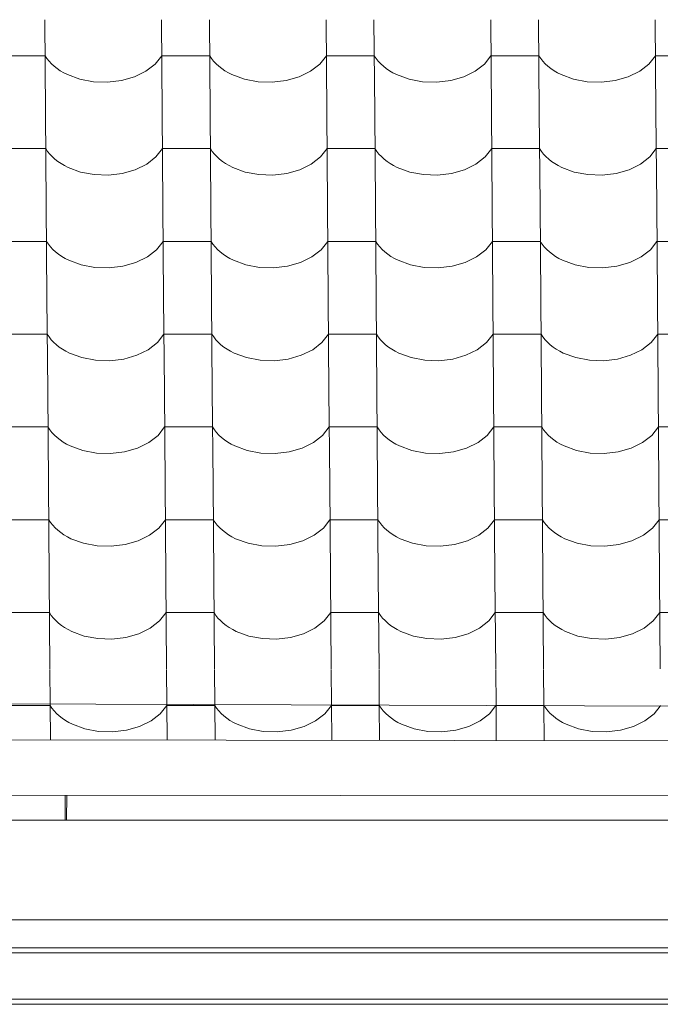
# Model space of a CAD drawing. Header units: millimetres. Extents: x -27785 to 104762, y -947 to 11132.
# Tile 24 of 146: x -17242 to -16600, y 6795 to 7782. Entities that reach past the tile are written whole.
import ezdxf

# ---------------------------------------------------------------- set-up
doc = ezdxf.new("R2010")
doc.units = ezdxf.units.MM
doc.header["$MEASUREMENT"] = 0
for name, color, linetype in [('POHLED JIŽNÍ_1_Bourané_Konstrukce - krov', 7, 'Continuous'), ('POHLED JIŽNÍ_1_Bourané_Konstrukce - nosné', 7, 'Continuous'), ('POHLED JIŽNÍ_1_Bourané_Konstrukce - střechy a skořepiny', 7, 'Continuous'), ('POHLED JIŽNÍ_1_Bourané_Konstrukce - římsy', 7, 'Continuous'), ('POHLED JIŽNÍ_1_Bourané_Výplně - Povrchové', 7, 'Continuous'), ('POHLED JIŽNÍ_1_Konstrukce - krov', 7, 'Continuous'), ('POHLED JIŽNÍ_1_Konstrukce - nosné', 7, 'Continuous')]:
    doc.layers.add(name, color=color, linetype=linetype)

# ---------------------------------------------------------------- blocks, each defined once
blk = doc.blocks.new('*X2', base_point=(-29303.7, -27473.93))
at = {"layer": 'POHLED JIŽNÍ_1_Bourané_Výplně - Povrchové', "color": 7, "linetype": 'Continuous', "lineweight": 13}
for p, q in [((-17216.55, 7782.18), (-17215.83, 7689.5)), ((-17099.59, 7782.18), (-17098.87, 7689.5)), ((-17051.56, 7782.18), (-17050.84, 7689.5)), ((-16934.6, 7782.18), (-16933.87, 7689.5)), ((-16886.56, 7782.18), (-16885.84, 7689.5)), ((-16769.6, 7782.18), (-16768.88, 7689.5)), ((-16721.57, 7782.18), (-16720.84, 7689.5)), ((-16604.6, 7782.18), (-16603.88, 7689.5)), ((-17240.29, 7746.02), (-17264.31, 7746.02)), ((-17216.27, 7746.02), (-17240.29, 7746.02)), ((-17216.27, 7746.02), (-17214.43, 7743.23)), ((-17214.43, 7743.23), (-17212.28, 7740.53)), ((-17212.28, 7740.53), (-17209.86, 7737.94)), ((-17209.86, 7737.94), (-17207.16, 7735.48)), ((-17115.17, 7730.46), (-17105.91, 7737.63)), ((-17105.91, 7737.63), (-17099.31, 7746.02)), ((-17075.29, 7746.02), (-17099.31, 7746.02)), ((-17051.28, 7746.02), (-17075.29, 7746.02)), ((-17051.28, 7746.02), (-17049.43, 7743.23)), ((-17049.43, 7743.23), (-17047.29, 7740.53)), ((-17047.29, 7740.53), (-17044.86, 7737.94)), ((-17044.86, 7737.94), (-17042.16, 7735.48)), ((-16950.17, 7730.46), (-16940.92, 7737.63)), ((-16940.92, 7737.63), (-16934.31, 7746.02)), ((-16910.3, 7746.02), (-16934.31, 7746.02)), ((-16886.28, 7746.02), (-16910.3, 7746.02)), ((-16886.28, 7746.02), (-16884.43, 7743.23)), ((-16884.43, 7743.23), (-16882.29, 7740.53)), ((-16882.29, 7740.53), (-16879.86, 7737.94)), ((-16879.86, 7737.94), (-16877.16, 7735.48)), ((-16785.18, 7730.46), (-16775.92, 7737.63)), ((-16775.92, 7737.63), (-16769.32, 7746.02)), ((-16745.3, 7746.02), (-16769.32, 7746.02)), ((-16721.28, 7746.02), (-16745.3, 7746.02)), ((-16721.28, 7746.02), (-16719.44, 7743.23)), ((-16719.44, 7743.23), (-16717.3, 7740.53)), ((-16717.3, 7740.53), (-16714.87, 7737.94)), ((-16714.87, 7737.94), (-16712.17, 7735.48)), ((-16620.18, 7730.46), (-16610.93, 7737.63)), ((-16610.93, 7737.63), (-16604.32, 7746.02)), ((-16580.31, 7746.02), (-16604.32, 7746.02)), ((-17207.16, 7735.48), (-17204.2, 7733.15)), ((-17204.2, 7733.15), (-17201, 7730.97)), ((-17201, 7730.97), (-17197.57, 7728.96)), ((-17197.57, 7728.96), (-17193.93, 7727.11)), ((-17193.93, 7727.11), (-17181.45, 7722.54)), ((-17126.6, 7724.87), (-17115.17, 7730.46)), ((-17042.16, 7735.48), (-17039.2, 7733.15)), ((-17039.2, 7733.15), (-17036, 7730.97)), ((-17036, 7730.97), (-17032.57, 7728.96)), ((-17032.57, 7728.96), (-17028.94, 7727.11)), ((-17028.94, 7727.11), (-17016.46, 7722.54)), ((-16961.6, 7724.87), (-16950.17, 7730.46)), ((-16877.16, 7735.48), (-16874.21, 7733.15)), ((-16874.21, 7733.15), (-16871, 7730.97)), ((-16871, 7730.97), (-16867.58, 7728.96)), ((-16867.58, 7728.96), (-16863.94, 7727.11)), ((-16863.94, 7727.11), (-16851.46, 7722.54)), ((-16796.61, 7724.87), (-16785.18, 7730.46)), ((-16712.17, 7735.48), (-16709.21, 7733.15)), ((-16709.21, 7733.15), (-16706.01, 7730.97)), ((-16706.01, 7730.97), (-16702.58, 7728.96)), ((-16702.58, 7728.96), (-16698.94, 7727.11)), ((-16698.94, 7727.11), (-16686.47, 7722.54)), ((-16631.61, 7724.87), (-16620.18, 7730.46)), ((-17181.45, 7722.54), (-17167.77, 7719.95)), ((-17167.77, 7719.95), (-17153.59, 7719.48)), ((-17153.59, 7719.48), (-17139.63, 7721.15)), ((-17139.63, 7721.15), (-17126.6, 7724.87)), ((-17016.46, 7722.54), (-17002.78, 7719.95)), ((-17002.78, 7719.95), (-16988.6, 7719.48)), ((-16988.6, 7719.48), (-16974.63, 7721.15)), ((-16974.63, 7721.15), (-16961.6, 7724.87)), ((-16851.46, 7722.54), (-16837.78, 7719.95)), ((-16837.78, 7719.95), (-16823.6, 7719.48)), ((-16823.6, 7719.48), (-16809.64, 7721.15)), ((-16809.64, 7721.15), (-16796.61, 7724.87)), ((-16686.47, 7722.54), (-16672.79, 7719.95)), ((-16672.79, 7719.95), (-16658.6, 7719.48)), ((-16658.6, 7719.48), (-16644.64, 7721.15)), ((-16644.64, 7721.15), (-16631.61, 7724.87)), ((-17215.83, 7689.17), (-17215.11, 7596.49)), ((-17098.87, 7689.17), (-17098.15, 7596.49)), ((-17050.83, 7689.17), (-17050.11, 7596.49)), ((-16933.87, 7689.17), (-16933.15, 7596.49)), ((-16885.84, 7689.17), (-16885.12, 7596.49)), ((-16768.88, 7689.17), (-16768.16, 7596.49)), ((-16720.84, 7689.17), (-16720.12, 7596.49)), ((-16603.88, 7689.17), (-16603.16, 7596.49)), ((-17239.57, 7653.01), (-17263.58, 7653.01)), ((-17215.55, 7653.01), (-17239.57, 7653.01)), ((-17215.55, 7653.01), (-17213.7, 7650.22)), ((-17213.7, 7650.22), (-17211.56, 7647.52)), ((-17211.56, 7647.52), (-17209.13, 7644.93)), ((-17105.19, 7644.62), (-17098.59, 7653.01)), ((-17074.57, 7653.01), (-17098.59, 7653.01)), ((-17050.55, 7653.01), (-17074.57, 7653.01)), ((-17050.55, 7653.01), (-17048.71, 7650.22)), ((-17048.71, 7650.22), (-17046.56, 7647.52)), ((-17046.56, 7647.52), (-17044.14, 7644.93)), ((-16940.19, 7644.62), (-16933.59, 7653.01)), ((-16909.57, 7653.01), (-16933.59, 7653.01)), ((-16885.56, 7653.01), (-16909.57, 7653.01)), ((-16885.56, 7653.01), (-16883.71, 7650.22)), ((-16883.71, 7650.22), (-16881.57, 7647.52)), ((-16881.57, 7647.52), (-16879.14, 7644.93)), ((-16775.2, 7644.62), (-16768.59, 7653.01)), ((-16744.58, 7653.01), (-16768.59, 7653.01)), ((-16720.56, 7653.01), (-16744.58, 7653.01)), ((-16720.56, 7653.01), (-16718.72, 7650.22)), ((-16718.72, 7650.22), (-16716.57, 7647.52)), ((-16716.57, 7647.52), (-16714.15, 7644.93)), ((-16610.2, 7644.62), (-16603.6, 7653.01)), ((-16579.58, 7653.01), (-16603.6, 7653.01)), ((-17209.13, 7644.93), (-17206.43, 7642.47)), ((-17206.43, 7642.47), (-17203.47, 7640.14)), ((-17203.47, 7640.14), (-17200.27, 7637.96)), ((-17200.27, 7637.96), (-17196.84, 7635.95)), ((-17114.44, 7637.45), (-17105.19, 7644.62)), ((-17044.14, 7644.93), (-17041.44, 7642.47)), ((-17041.44, 7642.47), (-17038.48, 7640.14)), ((-17038.48, 7640.14), (-17035.28, 7637.96)), ((-17035.28, 7637.96), (-17031.85, 7635.95)), ((-16949.45, 7637.45), (-16940.19, 7644.62)), ((-16879.14, 7644.93), (-16876.44, 7642.47)), ((-16876.44, 7642.47), (-16873.48, 7640.14)), ((-16873.48, 7640.14), (-16870.28, 7637.96)), ((-16870.28, 7637.96), (-16866.85, 7635.95)), ((-16784.45, 7637.45), (-16775.2, 7644.62)), ((-16714.15, 7644.93), (-16711.44, 7642.47)), ((-16711.44, 7642.47), (-16708.49, 7640.14)), ((-16708.49, 7640.14), (-16705.28, 7637.96)), ((-16705.28, 7637.96), (-16701.86, 7635.95)), ((-16619.46, 7637.45), (-16610.2, 7644.62)), ((-17196.84, 7635.95), (-17193.21, 7634.1)), ((-17193.21, 7634.1), (-17180.73, 7629.53)), ((-17180.73, 7629.53), (-17167.05, 7626.94)), ((-17152.87, 7626.47), (-17138.91, 7628.14)), ((-17138.91, 7628.14), (-17125.88, 7631.86)), ((-17125.88, 7631.86), (-17114.44, 7637.45)), ((-17031.85, 7635.95), (-17028.21, 7634.1)), ((-17028.21, 7634.1), (-17015.73, 7629.53)), ((-17015.73, 7629.53), (-17002.05, 7626.94)), ((-16987.87, 7626.47), (-16973.91, 7628.14)), ((-16973.91, 7628.14), (-16960.88, 7631.86)), ((-16960.88, 7631.86), (-16949.45, 7637.45)), ((-16866.85, 7635.95), (-16863.22, 7634.1)), ((-16863.22, 7634.1), (-16850.74, 7629.53)), ((-16850.74, 7629.53), (-16837.06, 7626.94)), ((-16822.88, 7626.47), (-16808.91, 7628.14)), ((-16808.91, 7628.14), (-16795.88, 7631.86)), ((-16795.88, 7631.86), (-16784.45, 7637.45)), ((-16701.86, 7635.95), (-16698.22, 7634.1)), ((-16698.22, 7634.1), (-16685.74, 7629.53)), ((-16685.74, 7629.53), (-16672.06, 7626.94)), ((-16657.88, 7626.47), (-16643.92, 7628.14)), ((-16643.92, 7628.14), (-16630.89, 7631.86)), ((-16630.89, 7631.86), (-16619.46, 7637.45)), ((-17167.05, 7626.94), (-17152.87, 7626.47)), ((-17002.05, 7626.94), (-16987.87, 7626.47)), ((-16837.06, 7626.94), (-16822.88, 7626.47)), ((-16672.06, 7626.94), (-16657.88, 7626.47)), ((-17215.11, 7596.16), (-17214.39, 7503.48)), ((-17098.14, 7596.16), (-17097.42, 7503.48)), ((-17050.11, 7596.16), (-17049.39, 7503.48)), ((-16933.15, 7596.16), (-16932.43, 7503.48)), ((-16885.11, 7596.16), (-16884.39, 7503.48)), ((-16768.15, 7596.16), (-16767.43, 7503.48)), ((-16720.12, 7596.16), (-16719.4, 7503.48)), ((-16603.16, 7596.16), (-16602.44, 7503.48)), ((-17238.84, 7560), (-17262.86, 7560)), ((-17214.83, 7560), (-17238.84, 7560)), ((-17214.83, 7560), (-17212.98, 7557.21)), ((-17104.47, 7551.62), (-17097.86, 7560)), ((-17073.85, 7560), (-17097.86, 7560)), ((-17049.83, 7560), (-17073.85, 7560)), ((-17049.83, 7560), (-17047.98, 7557.21)), ((-16939.47, 7551.62), (-16932.87, 7560)), ((-16908.85, 7560), (-16932.87, 7560)), ((-16884.83, 7560), (-16908.85, 7560)), ((-16884.83, 7560), (-16882.99, 7557.21)), ((-16774.47, 7551.62), (-16767.87, 7560)), ((-16743.85, 7560), (-16767.87, 7560)), ((-16719.84, 7560), (-16743.85, 7560)), ((-16719.84, 7560), (-16717.99, 7557.21)), ((-16609.48, 7551.62), (-16602.88, 7560)), ((-16578.86, 7560), (-16602.88, 7560)), ((-17212.98, 7557.21), (-17210.84, 7554.51)), ((-17210.84, 7554.51), (-17208.41, 7551.93)), ((-17208.41, 7551.93), (-17205.71, 7549.46)), ((-17205.71, 7549.46), (-17202.75, 7547.13)), ((-17113.72, 7544.44), (-17104.47, 7551.62)), ((-17047.98, 7557.21), (-17045.84, 7554.51)), ((-17045.84, 7554.51), (-17043.41, 7551.93)), ((-17043.41, 7551.93), (-17040.71, 7549.46)), ((-17040.71, 7549.46), (-17037.75, 7547.13)), ((-16948.72, 7544.44), (-16939.47, 7551.62)), ((-16882.99, 7557.21), (-16880.85, 7554.51)), ((-16880.85, 7554.51), (-16878.42, 7551.93)), ((-16878.42, 7551.93), (-16875.72, 7549.46)), ((-16875.72, 7549.46), (-16872.76, 7547.13)), ((-16783.73, 7544.44), (-16774.47, 7551.62)), ((-16717.99, 7557.21), (-16715.85, 7554.51)), ((-16715.85, 7554.51), (-16713.42, 7551.93)), ((-16713.42, 7551.93), (-16710.72, 7549.46)), ((-16710.72, 7549.46), (-16707.76, 7547.13)), ((-16618.73, 7544.44), (-16609.48, 7551.62)), ((-17202.75, 7547.13), (-17199.55, 7544.96)), ((-17199.55, 7544.96), (-17196.12, 7542.94)), ((-17196.12, 7542.94), (-17192.49, 7541.09)), ((-17192.49, 7541.09), (-17180.01, 7536.52)), ((-17125.15, 7538.85), (-17113.72, 7544.44)), ((-17037.75, 7547.13), (-17034.55, 7544.96)), ((-17034.55, 7544.96), (-17031.13, 7542.94)), ((-17031.13, 7542.94), (-17027.49, 7541.09)), ((-17027.49, 7541.09), (-17015.01, 7536.52)), ((-16960.16, 7538.85), (-16948.72, 7544.44)), ((-16872.76, 7547.13), (-16869.56, 7544.96)), ((-16869.56, 7544.96), (-16866.13, 7542.94)), ((-16866.13, 7542.94), (-16862.49, 7541.09)), ((-16862.49, 7541.09), (-16850.01, 7536.52)), ((-16795.16, 7538.85), (-16783.73, 7544.44)), ((-16707.76, 7547.13), (-16704.56, 7544.96)), ((-16704.56, 7544.96), (-16701.13, 7542.94)), ((-16701.13, 7542.94), (-16697.5, 7541.09)), ((-16697.5, 7541.09), (-16685.02, 7536.52)), ((-16630.17, 7538.85), (-16618.73, 7544.44)), ((-17180.01, 7536.52), (-17166.33, 7533.93)), ((-17166.33, 7533.93), (-17152.15, 7533.46)), ((-17152.15, 7533.46), (-17138.18, 7535.13)), ((-17138.18, 7535.13), (-17125.15, 7538.85)), ((-17015.01, 7536.52), (-17001.33, 7533.93)), ((-17001.33, 7533.93), (-16987.15, 7533.46)), ((-16987.15, 7533.46), (-16973.19, 7535.13)), ((-16973.19, 7535.13), (-16960.16, 7538.85)), ((-16850.01, 7536.52), (-16836.34, 7533.93)), ((-16836.34, 7533.93), (-16822.15, 7533.46)), ((-16822.15, 7533.46), (-16808.19, 7535.13)), ((-16808.19, 7535.13), (-16795.16, 7538.85)), ((-16685.02, 7536.52), (-16671.34, 7533.93)), ((-16671.34, 7533.93), (-16657.16, 7533.46)), ((-16657.16, 7533.46), (-16643.2, 7535.13)), ((-16643.2, 7535.13), (-16630.17, 7538.85)), ((-17214.38, 7503.15), (-17213.66, 7410.47)), ((-17097.42, 7503.15), (-17096.7, 7410.47)), ((-17049.39, 7503.15), (-17048.67, 7410.47)), ((-16932.42, 7503.15), (-16931.7, 7410.47)), ((-16884.39, 7503.15), (-16883.67, 7410.47)), ((-16767.43, 7503.15), (-16766.71, 7410.47)), ((-16719.39, 7503.15), (-16718.67, 7410.47)), ((-16602.43, 7503.15), (-16601.71, 7410.47)), ((-17238.12, 7466.99), (-17262.14, 7466.99)), ((-17214.1, 7466.99), (-17238.12, 7466.99)), ((-17214.1, 7466.99), (-17212.26, 7464.2)), ((-17212.26, 7464.2), (-17210.11, 7461.5)), ((-17210.11, 7461.5), (-17207.69, 7458.92)), ((-17103.74, 7458.61), (-17097.14, 7466.99)), ((-17073.12, 7466.99), (-17097.14, 7466.99)), ((-17049.11, 7466.99), (-17073.12, 7466.99)), ((-17049.11, 7466.99), (-17047.26, 7464.2)), ((-17047.26, 7464.2), (-17045.12, 7461.5)), ((-17045.12, 7461.5), (-17042.69, 7458.92)), ((-16938.75, 7458.61), (-16932.14, 7466.99)), ((-16908.13, 7466.99), (-16932.14, 7466.99)), ((-16884.11, 7466.99), (-16908.13, 7466.99)), ((-16884.11, 7466.99), (-16882.26, 7464.2)), ((-16882.26, 7464.2), (-16880.12, 7461.5)), ((-16880.12, 7461.5), (-16877.69, 7458.92)), ((-16773.75, 7458.61), (-16767.15, 7466.99)), ((-16743.13, 7466.99), (-16767.15, 7466.99)), ((-16719.11, 7466.99), (-16743.13, 7466.99)), ((-16719.11, 7466.99), (-16717.27, 7464.2)), ((-16717.27, 7464.2), (-16715.13, 7461.5)), ((-16715.13, 7461.5), (-16712.7, 7458.92)), ((-16608.75, 7458.61), (-16602.15, 7466.99)), ((-16578.13, 7466.99), (-16602.15, 7466.99)), ((-17207.69, 7458.92), (-17204.99, 7456.45)), ((-17204.99, 7456.45), (-17202.03, 7454.13)), ((-17202.03, 7454.13), (-17198.83, 7451.95)), ((-17198.83, 7451.95), (-17195.4, 7449.93)), ((-17124.43, 7445.84), (-17113, 7451.43)), ((-17113, 7451.43), (-17103.74, 7458.61)), ((-17042.69, 7458.92), (-17039.99, 7456.45)), ((-17039.99, 7456.45), (-17037.03, 7454.13)), ((-17037.03, 7454.13), (-17033.83, 7451.95)), ((-17033.83, 7451.95), (-17030.4, 7449.93)), ((-16959.43, 7445.84), (-16948, 7451.43)), ((-16948, 7451.43), (-16938.75, 7458.61)), ((-16877.69, 7458.92), (-16874.99, 7456.45)), ((-16874.99, 7456.45), (-16872.03, 7454.13)), ((-16872.03, 7454.13), (-16868.83, 7451.95)), ((-16868.83, 7451.95), (-16865.41, 7449.93)), ((-16794.44, 7445.84), (-16783, 7451.43)), ((-16783, 7451.43), (-16773.75, 7458.61)), ((-16712.7, 7458.92), (-16710, 7456.45)), ((-16710, 7456.45), (-16707.04, 7454.13)), ((-16707.04, 7454.13), (-16703.84, 7451.95)), ((-16703.84, 7451.95), (-16700.41, 7449.93)), ((-16629.44, 7445.84), (-16618.01, 7451.43)), ((-16618.01, 7451.43), (-16608.75, 7458.61)), ((-17195.4, 7449.93), (-17191.76, 7448.08)), ((-17191.76, 7448.08), (-17179.28, 7443.51)), ((-17179.28, 7443.51), (-17165.6, 7440.92)), ((-17165.6, 7440.92), (-17151.42, 7440.45)), ((-17151.42, 7440.45), (-17137.46, 7442.12)), ((-17137.46, 7442.12), (-17124.43, 7445.84)), ((-17030.4, 7449.93), (-17026.77, 7448.08)), ((-17026.77, 7448.08), (-17014.29, 7443.51)), ((-17014.29, 7443.51), (-17000.61, 7440.92)), ((-17000.61, 7440.92), (-16986.43, 7440.45)), ((-16986.43, 7440.45), (-16972.46, 7442.12)), ((-16972.46, 7442.12), (-16959.43, 7445.84)), ((-16865.41, 7449.93), (-16861.77, 7448.08)), ((-16861.77, 7448.08), (-16849.29, 7443.51)), ((-16849.29, 7443.51), (-16835.61, 7440.92)), ((-16835.61, 7440.92), (-16821.43, 7440.45)), ((-16821.43, 7440.45), (-16807.47, 7442.12)), ((-16807.47, 7442.12), (-16794.44, 7445.84)), ((-16700.41, 7449.93), (-16696.77, 7448.08)), ((-16696.77, 7448.08), (-16684.3, 7443.51)), ((-16684.3, 7443.51), (-16670.62, 7440.92)), ((-16670.62, 7440.92), (-16656.43, 7440.45)), ((-16656.43, 7440.45), (-16642.47, 7442.12)), ((-16642.47, 7442.12), (-16629.44, 7445.84)), ((-17213.66, 7410.14), (-17212.94, 7317.46)), ((-17096.7, 7410.14), (-17095.98, 7317.46)), ((-17048.66, 7410.14), (-17047.94, 7317.46)), ((-16931.7, 7410.14), (-16930.98, 7317.46)), ((-16883.67, 7410.14), (-16882.95, 7317.46)), ((-16766.71, 7410.14), (-16765.98, 7317.46)), ((-16718.67, 7410.14), (-16717.95, 7317.46)), ((-16601.71, 7410.14), (-16600.99, 7317.46)), ((-17237.39, 7373.98), (-17261.41, 7373.98)), ((-17213.38, 7373.98), (-17237.39, 7373.98)), ((-17213.38, 7373.98), (-17211.53, 7371.19)), ((-17211.53, 7371.19), (-17209.39, 7368.49)), ((-17103.02, 7365.6), (-17096.42, 7373.98)), ((-17072.4, 7373.98), (-17096.42, 7373.98)), ((-17048.38, 7373.98), (-17072.4, 7373.98)), ((-17048.38, 7373.98), (-17046.54, 7371.19)), ((-17046.54, 7371.19), (-17044.39, 7368.49)), ((-16938.02, 7365.6), (-16931.42, 7373.98)), ((-16907.4, 7373.98), (-16931.42, 7373.98)), ((-16883.39, 7373.98), (-16907.4, 7373.98)), ((-16883.39, 7373.98), (-16881.54, 7371.19)), ((-16881.54, 7371.19), (-16879.4, 7368.49)), ((-16773.03, 7365.6), (-16766.42, 7373.98)), ((-16742.41, 7373.98), (-16766.42, 7373.98)), ((-16718.39, 7373.98), (-16742.41, 7373.98)), ((-16718.39, 7373.98), (-16716.54, 7371.19)), ((-16716.54, 7371.19), (-16714.4, 7368.49)), ((-16608.03, 7365.6), (-16601.43, 7373.98)), ((-16577.41, 7373.98), (-16601.43, 7373.98)), ((-17209.39, 7368.49), (-17206.96, 7365.91)), ((-17206.96, 7365.91), (-17204.26, 7363.44)), ((-17204.26, 7363.44), (-17201.3, 7361.12)), ((-17112.27, 7358.43), (-17103.02, 7365.6)), ((-17044.39, 7368.49), (-17041.97, 7365.91)), ((-17041.97, 7365.91), (-17039.27, 7363.44)), ((-17039.27, 7363.44), (-17036.31, 7361.12)), ((-16947.28, 7358.43), (-16938.02, 7365.6)), ((-16879.4, 7368.49), (-16876.97, 7365.91)), ((-16876.97, 7365.91), (-16874.27, 7363.44)), ((-16874.27, 7363.44), (-16871.31, 7361.12)), ((-16782.28, 7358.43), (-16773.03, 7365.6)), ((-16714.4, 7368.49), (-16711.97, 7365.91)), ((-16711.97, 7365.91), (-16709.27, 7363.44)), ((-16709.27, 7363.44), (-16706.32, 7361.12)), ((-16617.28, 7358.43), (-16608.03, 7365.6)), ((-17201.3, 7361.12), (-17198.1, 7358.94)), ((-17198.1, 7358.94), (-17194.67, 7356.92)), ((-17194.67, 7356.92), (-17191.04, 7355.07)), ((-17191.04, 7355.07), (-17178.56, 7350.5)), ((-17136.74, 7349.11), (-17123.71, 7352.83)), ((-17123.71, 7352.83), (-17112.27, 7358.43)), ((-17036.31, 7361.12), (-17033.11, 7358.94)), ((-17033.11, 7358.94), (-17029.68, 7356.92)), ((-17029.68, 7356.92), (-17026.04, 7355.07)), ((-17026.04, 7355.07), (-17013.56, 7350.5)), ((-16971.74, 7349.11), (-16958.71, 7352.83)), ((-16958.71, 7352.83), (-16947.28, 7358.43)), ((-16871.31, 7361.12), (-16868.11, 7358.94)), ((-16868.11, 7358.94), (-16864.68, 7356.92)), ((-16864.68, 7356.92), (-16861.05, 7355.07)), ((-16861.05, 7355.07), (-16848.57, 7350.5)), ((-16806.74, 7349.11), (-16793.71, 7352.83)), ((-16793.71, 7352.83), (-16782.28, 7358.43)), ((-16706.32, 7361.12), (-16703.11, 7358.94)), ((-16703.11, 7358.94), (-16699.69, 7356.92)), ((-16699.69, 7356.92), (-16696.05, 7355.07)), ((-16696.05, 7355.07), (-16683.57, 7350.5)), ((-16641.75, 7349.11), (-16628.72, 7352.83)), ((-16628.72, 7352.83), (-16617.28, 7358.43)), ((-17178.56, 7350.5), (-17164.88, 7347.91)), ((-17164.88, 7347.91), (-17150.7, 7347.44)), ((-17150.7, 7347.44), (-17136.74, 7349.11)), ((-17013.56, 7350.5), (-16999.88, 7347.91)), ((-16999.88, 7347.91), (-16985.7, 7347.44)), ((-16985.7, 7347.44), (-16971.74, 7349.11)), ((-16848.57, 7350.5), (-16834.89, 7347.91)), ((-16834.89, 7347.91), (-16820.71, 7347.44)), ((-16820.71, 7347.44), (-16806.74, 7349.11)), ((-16683.57, 7350.5), (-16669.89, 7347.91)), ((-16669.89, 7347.91), (-16655.71, 7347.44)), ((-16655.71, 7347.44), (-16641.75, 7349.11)), ((-17212.94, 7317.13), (-17212.21, 7224.46)), ((-17095.97, 7317.13), (-17095.25, 7224.46)), ((-17047.94, 7317.13), (-17047.22, 7224.46)), ((-16930.98, 7317.13), (-16930.26, 7224.46)), ((-16882.94, 7317.13), (-16882.22, 7224.46)), ((-16765.98, 7317.13), (-16765.26, 7224.46)), ((-16717.95, 7317.13), (-16717.23, 7224.46)), ((-16600.99, 7317.13), (-16600.26, 7224.46)), ((-17236.67, 7280.97), (-17260.69, 7280.97)), ((-17212.65, 7280.97), (-17236.67, 7280.97)), ((-17212.65, 7280.97), (-17210.81, 7278.18)), ((-17210.81, 7278.18), (-17208.67, 7275.48)), ((-17208.67, 7275.48), (-17206.24, 7272.9)), ((-17206.24, 7272.9), (-17203.54, 7270.43)), ((-17111.55, 7265.42), (-17102.29, 7272.59)), ((-17102.29, 7272.59), (-17095.69, 7280.97)), ((-17071.68, 7280.97), (-17095.69, 7280.97)), ((-17047.66, 7280.97), (-17071.68, 7280.97)), ((-17047.66, 7280.97), (-17045.81, 7278.18)), ((-17045.81, 7278.18), (-17043.67, 7275.48)), ((-17043.67, 7275.48), (-17041.24, 7272.9)), ((-17041.24, 7272.9), (-17038.54, 7270.43)), ((-16946.55, 7265.42), (-16937.3, 7272.59)), ((-16937.3, 7272.59), (-16930.7, 7280.97)), ((-16906.68, 7280.97), (-16930.7, 7280.97)), ((-16882.66, 7280.97), (-16906.68, 7280.97)), ((-16882.66, 7280.97), (-16880.82, 7278.18)), ((-16880.82, 7278.18), (-16878.67, 7275.48)), ((-16878.67, 7275.48), (-16876.25, 7272.9)), ((-16876.25, 7272.9), (-16873.55, 7270.43)), ((-16781.56, 7265.42), (-16772.3, 7272.59)), ((-16772.3, 7272.59), (-16765.7, 7280.97)), ((-16741.68, 7280.97), (-16765.7, 7280.97)), ((-16717.67, 7280.97), (-16741.68, 7280.97)), ((-16717.67, 7280.97), (-16715.82, 7278.18)), ((-16715.82, 7278.18), (-16713.68, 7275.48)), ((-16713.68, 7275.48), (-16711.25, 7272.9)), ((-16711.25, 7272.9), (-16708.55, 7270.43)), ((-16616.56, 7265.42), (-16607.31, 7272.59)), ((-16607.31, 7272.59), (-16600.7, 7280.97)), ((-16576.69, 7280.97), (-16600.7, 7280.97)), ((-17203.54, 7270.43), (-17200.58, 7268.11)), ((-17200.58, 7268.11), (-17197.38, 7265.93)), ((-17197.38, 7265.93), (-17193.95, 7263.91)), ((-17193.95, 7263.91), (-17190.31, 7262.06)), ((-17122.98, 7259.83), (-17111.55, 7265.42)), ((-17038.54, 7270.43), (-17035.58, 7268.11)), ((-17035.58, 7268.11), (-17032.38, 7265.93)), ((-17032.38, 7265.93), (-17028.95, 7263.91)), ((-17028.95, 7263.91), (-17025.32, 7262.06)), ((-16957.99, 7259.83), (-16946.55, 7265.42)), ((-16873.55, 7270.43), (-16870.59, 7268.11)), ((-16870.59, 7268.11), (-16867.39, 7265.93)), ((-16867.39, 7265.93), (-16863.96, 7263.91)), ((-16863.96, 7263.91), (-16860.32, 7262.06)), ((-16792.99, 7259.83), (-16781.56, 7265.42)), ((-16708.55, 7270.43), (-16705.59, 7268.11)), ((-16705.59, 7268.11), (-16702.39, 7265.93)), ((-16702.39, 7265.93), (-16698.96, 7263.91)), ((-16698.96, 7263.91), (-16695.33, 7262.06)), ((-16627.99, 7259.83), (-16616.56, 7265.42)), ((-17190.31, 7262.06), (-17177.84, 7257.49)), ((-17177.84, 7257.49), (-17164.16, 7254.9)), ((-17164.16, 7254.9), (-17149.97, 7254.43)), ((-17149.97, 7254.43), (-17136.01, 7256.1)), ((-17136.01, 7256.1), (-17122.98, 7259.83)), ((-17025.32, 7262.06), (-17012.84, 7257.49)), ((-17012.84, 7257.49), (-16999.16, 7254.9)), ((-16999.16, 7254.9), (-16984.98, 7254.43)), ((-16984.98, 7254.43), (-16971.02, 7256.1)), ((-16971.02, 7256.1), (-16957.99, 7259.83)), ((-16860.32, 7262.06), (-16847.84, 7257.49)), ((-16847.84, 7257.49), (-16834.16, 7254.9)), ((-16834.16, 7254.9), (-16819.98, 7254.43)), ((-16819.98, 7254.43), (-16806.02, 7256.1)), ((-16806.02, 7256.1), (-16792.99, 7259.83)), ((-16695.33, 7262.06), (-16682.85, 7257.49)), ((-16682.85, 7257.49), (-16669.17, 7254.9)), ((-16669.17, 7254.9), (-16654.99, 7254.43)), ((-16654.99, 7254.43), (-16641.02, 7256.1)), ((-16641.02, 7256.1), (-16627.99, 7259.83)), ((-17212.21, 7224.12), (-17211.49, 7131.45)), ((-17095.25, 7224.12), (-17094.53, 7131.45)), ((-17047.22, 7224.12), (-17046.49, 7131.45)), ((-16930.25, 7224.12), (-16929.53, 7131.45)), ((-16882.22, 7224.12), (-16881.5, 7131.45)), ((-16765.26, 7224.12), (-16764.54, 7131.45)), ((-16717.22, 7224.12), (-16716.5, 7131.45)), ((-16600.26, 7224.12), (-16599.54, 7131.45)), ((-17235.95, 7187.96), (-17259.96, 7187.96)), ((-17211.93, 7187.96), (-17235.95, 7187.96)), ((-17211.93, 7187.96), (-17210.08, 7185.17)), ((-17210.08, 7185.17), (-17207.94, 7182.48)), ((-17101.57, 7179.58), (-17094.97, 7187.96)), ((-17070.95, 7187.96), (-17094.97, 7187.96)), ((-17046.93, 7187.96), (-17070.95, 7187.96)), ((-17046.93, 7187.96), (-17045.09, 7185.17)), ((-17045.09, 7185.17), (-17042.95, 7182.48)), ((-16936.58, 7179.58), (-16929.97, 7187.96)), ((-16905.96, 7187.96), (-16929.97, 7187.96)), ((-16881.94, 7187.96), (-16905.96, 7187.96)), ((-16881.94, 7187.96), (-16880.09, 7185.17)), ((-16880.09, 7185.17), (-16877.95, 7182.48)), ((-16771.58, 7179.58), (-16764.98, 7187.96)), ((-16740.96, 7187.96), (-16764.98, 7187.96)), ((-16716.94, 7187.96), (-16740.96, 7187.96)), ((-16716.94, 7187.96), (-16715.1, 7185.17)), ((-16715.1, 7185.17), (-16712.95, 7182.48)), ((-16606.58, 7179.58), (-16599.98, 7187.96)), ((-16575.96, 7187.96), (-16599.98, 7187.96)), ((-17207.94, 7182.48), (-17205.51, 7179.89)), ((-17205.51, 7179.89), (-17202.81, 7177.42)), ((-17202.81, 7177.42), (-17199.86, 7175.1)), ((-17199.86, 7175.1), (-17196.65, 7172.92)), ((-17110.83, 7172.41), (-17101.57, 7179.58)), ((-17042.95, 7182.48), (-17040.52, 7179.89)), ((-17040.52, 7179.89), (-17037.82, 7177.42)), ((-17037.82, 7177.42), (-17034.86, 7175.1)), ((-17034.86, 7175.1), (-17031.66, 7172.92)), ((-16945.83, 7172.41), (-16936.58, 7179.58)), ((-16877.95, 7182.48), (-16875.52, 7179.89)), ((-16875.52, 7179.89), (-16872.82, 7177.42)), ((-16872.82, 7177.42), (-16869.86, 7175.1)), ((-16869.86, 7175.1), (-16866.66, 7172.92)), ((-16780.83, 7172.41), (-16771.58, 7179.58)), ((-16712.95, 7182.48), (-16710.53, 7179.89)), ((-16710.53, 7179.89), (-16707.83, 7177.42)), ((-16707.83, 7177.42), (-16704.87, 7175.1)), ((-16704.87, 7175.1), (-16701.67, 7172.92)), ((-16615.84, 7172.41), (-16606.58, 7179.58)), ((-17196.65, 7172.92), (-17193.23, 7170.9)), ((-17193.23, 7170.9), (-17189.59, 7169.05)), ((-17189.59, 7169.05), (-17177.11, 7164.48)), ((-17177.11, 7164.48), (-17163.43, 7161.89)), ((-17135.29, 7163.09), (-17122.26, 7166.82)), ((-17122.26, 7166.82), (-17110.83, 7172.41)), ((-17031.66, 7172.92), (-17028.23, 7170.9)), ((-17028.23, 7170.9), (-17024.59, 7169.05)), ((-17024.59, 7169.05), (-17012.12, 7164.48)), ((-17012.12, 7164.48), (-16998.44, 7161.89)), ((-16970.29, 7163.09), (-16957.26, 7166.82)), ((-16957.26, 7166.82), (-16945.83, 7172.41)), ((-16866.66, 7172.92), (-16863.23, 7170.9)), ((-16863.23, 7170.9), (-16859.6, 7169.05)), ((-16859.6, 7169.05), (-16847.12, 7164.48)), ((-16847.12, 7164.48), (-16833.44, 7161.89)), ((-16805.3, 7163.09), (-16792.27, 7166.82)), ((-16792.27, 7166.82), (-16780.83, 7172.41)), ((-16701.67, 7172.92), (-16698.24, 7170.9)), ((-16698.24, 7170.9), (-16694.6, 7169.05)), ((-16694.6, 7169.05), (-16682.12, 7164.48)), ((-16682.12, 7164.48), (-16668.44, 7161.89)), ((-16640.3, 7163.09), (-16627.27, 7166.82)), ((-16627.27, 7166.82), (-16615.84, 7172.41)), ((-17163.43, 7161.89), (-17149.25, 7161.42)), ((-17149.25, 7161.42), (-17135.29, 7163.09)), ((-16998.44, 7161.89), (-16984.25, 7161.42)), ((-16984.25, 7161.42), (-16970.29, 7163.09)), ((-16833.44, 7161.89), (-16819.26, 7161.42)), ((-16819.26, 7161.42), (-16805.3, 7163.09)), ((-16668.44, 7161.89), (-16654.26, 7161.42)), ((-16654.26, 7161.42), (-16640.3, 7163.09)), ((-17211.49, 7131.11), (-17211.22, 7096.37)), ((-17094.53, 7131.11), (-17094.25, 7095.97)), ((-17046.49, 7131.11), (-17046.22, 7095.81)), ((-16929.53, 7131.11), (-16929.25, 7095.41)), ((-16881.5, 7131.11), (-16881.22, 7095.25)), ((-16764.53, 7131.11), (-16764.25, 7094.85)), ((-16716.5, 7131.11), (-16716.22, 7094.69)), ((-16764.34, 7094.85), (-16764.25, 7094.96)), ((-16740.24, 7094.96), (-16764.25, 7094.96)), ((-16716.22, 7094.96), (-16740.24, 7094.96)), ((-16716.22, 7094.96), (-16716.04, 7094.69)), ((-16599.78, 7094.29), (-16599.26, 7094.96))]:
    blk.add_line(p, q, dxfattribs=at)
blk = doc.blocks.new('*X6', base_point=(-29303.7, -27473.93))
at = {"layer": 'POHLED JIŽNÍ_1_Bourané_Výplně - Povrchové', "color": 7, "linetype": 'Continuous', "lineweight": 13}
for p, q in [((-17235.22, 7094.96), (-17259.24, 7094.96)), ((-17211.21, 7094.96), (-17235.22, 7094.96)), ((-17211.22, 7096.37), (-17210.94, 7060.32)), ((-17211.21, 7094.96), (-17209.36, 7092.16)), ((-17100.85, 7086.57), (-17094.24, 7094.96)), ((-17094.25, 7095.97), (-17093.97, 7060.17)), ((-17070.23, 7094.96), (-17094.24, 7094.96)), ((-17046.21, 7094.96), (-17070.23, 7094.96)), ((-17046.22, 7095.81), (-17045.94, 7060.11)), ((-17046.21, 7094.96), (-17044.37, 7092.16)), ((-16935.85, 7086.57), (-16929.25, 7094.96)), ((-16929.25, 7095.41), (-16928.98, 7059.96)), ((-16905.23, 7094.96), (-16929.25, 7094.96)), ((-16881.21, 7094.96), (-16905.23, 7094.96)), ((-16881.22, 7095.25), (-16880.94, 7059.9)), ((-16881.21, 7094.96), (-16879.37, 7092.16)), ((-17209.36, 7092.16), (-17207.22, 7089.47)), ((-17207.22, 7089.47), (-17204.79, 7086.88)), ((-17204.79, 7086.88), (-17202.09, 7084.42)), ((-17110.1, 7079.4), (-17100.85, 7086.57)), ((-17044.37, 7092.16), (-17042.22, 7089.47)), ((-17042.22, 7089.47), (-17039.8, 7086.88)), ((-17039.8, 7086.88), (-17037.1, 7084.42)), ((-16945.11, 7079.4), (-16935.85, 7086.57)), ((-16879.37, 7092.16), (-16877.23, 7089.47)), ((-16877.23, 7089.47), (-16874.8, 7086.88)), ((-16874.8, 7086.88), (-16872.1, 7084.42)), ((-16780.11, 7079.4), (-16770.86, 7086.57)), ((-16770.86, 7086.57), (-16764.34, 7094.85)), ((-16764.25, 7094.85), (-16763.98, 7059.75)), ((-16716.22, 7094.69), (-16715.94, 7059.68)), ((-16716.04, 7094.69), (-16714.37, 7092.16)), ((-16714.37, 7092.16), (-16712.23, 7089.47)), ((-16712.23, 7089.47), (-16709.8, 7086.88)), ((-16709.8, 7086.88), (-16707.1, 7084.42)), ((-16615.11, 7079.4), (-16605.86, 7086.57)), ((-16605.86, 7086.57), (-16599.78, 7094.29)), ((-17202.09, 7084.42), (-17199.13, 7082.09)), ((-17199.13, 7082.09), (-17195.93, 7079.91)), ((-17195.93, 7079.91), (-17192.5, 7077.89)), ((-17192.5, 7077.89), (-17188.87, 7076.04)), ((-17188.87, 7076.04), (-17176.39, 7071.47)), ((-17121.54, 7073.81), (-17110.1, 7079.4)), ((-17037.1, 7084.42), (-17034.14, 7082.09)), ((-17034.14, 7082.09), (-17030.93, 7079.91)), ((-17030.93, 7079.91), (-17027.51, 7077.89)), ((-17027.51, 7077.89), (-17023.87, 7076.04)), ((-17023.87, 7076.04), (-17011.39, 7071.47)), ((-16956.54, 7073.81), (-16945.11, 7079.4)), ((-16872.1, 7084.42), (-16869.14, 7082.09)), ((-16869.14, 7082.09), (-16865.94, 7079.91)), ((-16865.94, 7079.91), (-16862.51, 7077.89)), ((-16862.51, 7077.89), (-16858.88, 7076.04)), ((-16858.88, 7076.04), (-16846.4, 7071.47)), ((-16791.54, 7073.81), (-16780.11, 7079.4)), ((-16707.1, 7084.42), (-16704.14, 7082.09)), ((-16704.14, 7082.09), (-16700.94, 7079.91)), ((-16700.94, 7079.91), (-16697.52, 7077.89)), ((-16697.52, 7077.89), (-16693.88, 7076.04)), ((-16693.88, 7076.04), (-16681.4, 7071.47)), ((-16626.55, 7073.81), (-16615.11, 7079.4)), ((-17176.39, 7071.47), (-17162.71, 7068.88)), ((-17162.71, 7068.88), (-17148.53, 7068.41)), ((-17148.53, 7068.41), (-17134.56, 7070.08)), ((-17134.56, 7070.08), (-17121.54, 7073.81)), ((-17011.39, 7071.47), (-16997.71, 7068.88)), ((-16997.71, 7068.88), (-16983.53, 7068.41)), ((-16983.53, 7068.41), (-16969.57, 7070.08)), ((-16969.57, 7070.08), (-16956.54, 7073.81)), ((-16846.4, 7071.47), (-16832.72, 7068.88)), ((-16832.72, 7068.88), (-16818.53, 7068.41)), ((-16818.53, 7068.41), (-16804.57, 7070.08)), ((-16804.57, 7070.08), (-16791.54, 7073.81)), ((-16681.4, 7071.47), (-16667.72, 7068.88)), ((-16667.72, 7068.88), (-16653.54, 7068.41)), ((-16653.54, 7068.41), (-16639.58, 7070.08)), ((-16639.58, 7070.08), (-16626.55, 7073.81))]:
    blk.add_line(p, q, dxfattribs=at)
blk = doc.blocks.new('*X7', base_point=(-29303.7, -27473.93))
at = {"layer": 'POHLED JIŽNÍ_1_Bourané_Konstrukce - střechy a skořepiny', "color": 7, "linetype": 'Continuous', "lineweight": 13}
for p, q in [((-17235.22, 7094.96), (-17259.24, 7094.96)), ((-17211.21, 7094.96), (-17235.22, 7094.96)), ((-17211.22, 7096.37), (-17210.94, 7060.32)), ((-17211.21, 7094.96), (-17209.36, 7092.16)), ((-17100.85, 7086.57), (-17094.24, 7094.96)), ((-17094.25, 7095.97), (-17093.97, 7060.17)), ((-17070.23, 7094.96), (-17094.24, 7094.96)), ((-17046.21, 7094.96), (-17070.23, 7094.96)), ((-17046.22, 7095.81), (-17045.94, 7060.11)), ((-17046.21, 7094.96), (-17044.37, 7092.16)), ((-16935.85, 7086.57), (-16929.25, 7094.96)), ((-16929.25, 7095.41), (-16928.98, 7059.96)), ((-16905.23, 7094.96), (-16929.25, 7094.96)), ((-16881.21, 7094.96), (-16905.23, 7094.96)), ((-16881.22, 7095.25), (-16880.94, 7059.9)), ((-16881.21, 7094.96), (-16879.37, 7092.16)), ((-17209.36, 7092.16), (-17207.22, 7089.47)), ((-17207.22, 7089.47), (-17204.79, 7086.88)), ((-17204.79, 7086.88), (-17202.09, 7084.42)), ((-17110.1, 7079.4), (-17100.85, 7086.57)), ((-17044.37, 7092.16), (-17042.22, 7089.47)), ((-17042.22, 7089.47), (-17039.8, 7086.88)), ((-17039.8, 7086.88), (-17037.1, 7084.42)), ((-16945.11, 7079.4), (-16935.85, 7086.57)), ((-16879.37, 7092.16), (-16877.23, 7089.47)), ((-16877.23, 7089.47), (-16874.8, 7086.88)), ((-16874.8, 7086.88), (-16872.1, 7084.42)), ((-16780.11, 7079.4), (-16770.86, 7086.57)), ((-16770.86, 7086.57), (-16764.34, 7094.85)), ((-16764.25, 7094.85), (-16763.98, 7059.75)), ((-16716.22, 7094.69), (-16715.94, 7059.68)), ((-16716.04, 7094.69), (-16714.37, 7092.16)), ((-16714.37, 7092.16), (-16712.23, 7089.47)), ((-16712.23, 7089.47), (-16709.8, 7086.88)), ((-16709.8, 7086.88), (-16707.1, 7084.42)), ((-16615.11, 7079.4), (-16605.86, 7086.57)), ((-16605.86, 7086.57), (-16599.78, 7094.29)), ((-17202.09, 7084.42), (-17199.13, 7082.09)), ((-17199.13, 7082.09), (-17195.93, 7079.91)), ((-17195.93, 7079.91), (-17192.5, 7077.89)), ((-17192.5, 7077.89), (-17188.87, 7076.04)), ((-17188.87, 7076.04), (-17176.39, 7071.47)), ((-17121.54, 7073.81), (-17110.1, 7079.4)), ((-17037.1, 7084.42), (-17034.14, 7082.09)), ((-17034.14, 7082.09), (-17030.93, 7079.91)), ((-17030.93, 7079.91), (-17027.51, 7077.89)), ((-17027.51, 7077.89), (-17023.87, 7076.04)), ((-17023.87, 7076.04), (-17011.39, 7071.47)), ((-16956.54, 7073.81), (-16945.11, 7079.4)), ((-16872.1, 7084.42), (-16869.14, 7082.09)), ((-16869.14, 7082.09), (-16865.94, 7079.91)), ((-16865.94, 7079.91), (-16862.51, 7077.89)), ((-16862.51, 7077.89), (-16858.88, 7076.04)), ((-16858.88, 7076.04), (-16846.4, 7071.47)), ((-16791.54, 7073.81), (-16780.11, 7079.4)), ((-16707.1, 7084.42), (-16704.14, 7082.09)), ((-16704.14, 7082.09), (-16700.94, 7079.91)), ((-16700.94, 7079.91), (-16697.52, 7077.89)), ((-16697.52, 7077.89), (-16693.88, 7076.04)), ((-16693.88, 7076.04), (-16681.4, 7071.47)), ((-16626.55, 7073.81), (-16615.11, 7079.4)), ((-17176.39, 7071.47), (-17162.71, 7068.88)), ((-17162.71, 7068.88), (-17148.53, 7068.41)), ((-17148.53, 7068.41), (-17134.56, 7070.08)), ((-17134.56, 7070.08), (-17121.54, 7073.81)), ((-17011.39, 7071.47), (-16997.71, 7068.88)), ((-16997.71, 7068.88), (-16983.53, 7068.41)), ((-16983.53, 7068.41), (-16969.57, 7070.08)), ((-16969.57, 7070.08), (-16956.54, 7073.81)), ((-16846.4, 7071.47), (-16832.72, 7068.88)), ((-16832.72, 7068.88), (-16818.53, 7068.41)), ((-16818.53, 7068.41), (-16804.57, 7070.08)), ((-16804.57, 7070.08), (-16791.54, 7073.81)), ((-16681.4, 7071.47), (-16667.72, 7068.88)), ((-16667.72, 7068.88), (-16653.54, 7068.41)), ((-16653.54, 7068.41), (-16639.58, 7070.08)), ((-16639.58, 7070.08), (-16626.55, 7073.81))]:
    blk.add_line(p, q, dxfattribs=at)

msp = doc.modelspace()

# ---------------------------------------------------------------- linework, layer by layer
at = {"layer": 'POHLED JIŽNÍ_1_Bourané_Konstrukce - krov', "color": 7, "linetype": 'Continuous', "lineweight": 13}
for p, q in [((-20478.36, 6980), (-339.44, 6980)), ((-20478.5, 6880), (-16089.52, 6880))]:
    msp.add_line(p, q, dxfattribs=at)
at = {"layer": 'POHLED JIŽNÍ_1_Bourané_Konstrukce - nosné', "color": 7, "linetype": 'Continuous', "lineweight": 13}
for p, q in [((-16089.52, 6846.86), (-20652.51, 6846.86)), ((-16089.52, 6795.41), (-20652.63, 6795.41))]:
    msp.add_line(p, q, dxfattribs=at)
at = {"layer": 'POHLED JIŽNÍ_1_Bourané_Konstrukce - střechy a skořepiny', "color": 7, "linetype": 'Continuous', "lineweight": 13}
for p, q in [((-193.22, 7038.55), (-20534.39, 7107.66)), ((-20534.91, 7064.57), (-193.22, 7038.55)), ((-20535.25, 7009.34), (-4414.21, 6988.73))]:
    msp.add_line(p, q, dxfattribs=at)
at = {"layer": 'POHLED JIŽNÍ_1_Bourané_Konstrukce - římsy', "color": 7, "linetype": 'Continuous', "lineweight": 13}
for p, q in [((-16089.52, 6852), (-20484.06, 6852)), ((-16089.52, 6800.55), (-20587.59, 6800.55))]:
    msp.add_line(p, q, dxfattribs=at)
at = {"layer": 'POHLED JIŽNÍ_1_Konstrukce - krov', "color": 7, "linetype": 'Continuous', "lineweight": 13}
for p, q in [((-17196.18, 6980), (-17196.18, 7005.07)), ((-17194.8, 6980), (-17194.45, 7005.07))]:
    msp.add_line(p, q, dxfattribs=at)

# ---------------------------------------------------------------- block references
at = {"layer": 'POHLED JIŽNÍ_1_Konstrukce - nosné', "color": 9, "linetype": 'Continuous', "lineweight": 13}
for name in ['*X2', '*X6', '*X7']:
    msp.add_blockref(name, (-29303.7, -27473.93), dxfattribs=at)

doc.saveas('drawing.dxf')
